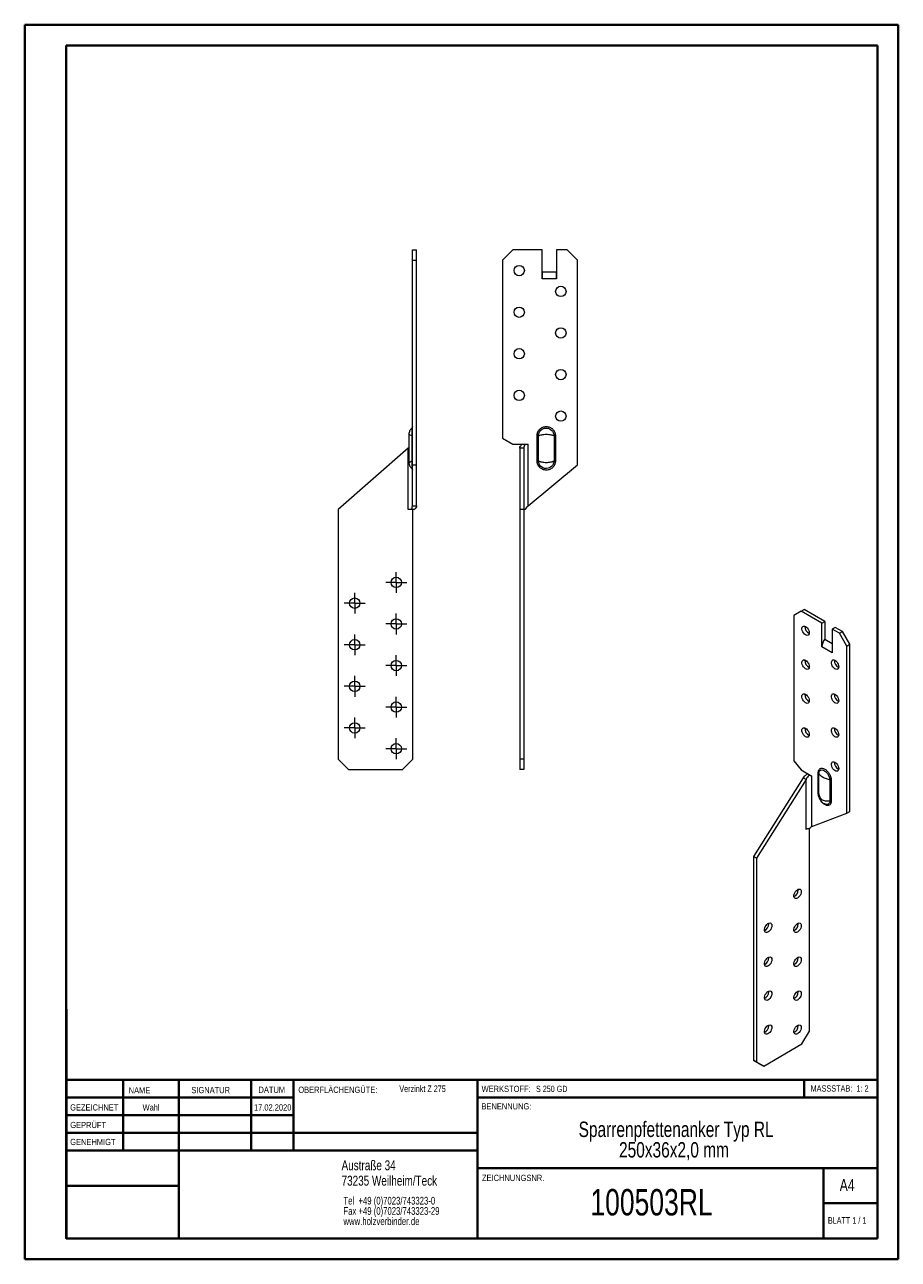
# Model space of a CAD drawing. Header units: millimetres. Extents: x 0 to 210, y 0 to 297.
import ezdxf

# ---------------------------------------------------------------- set-up
doc = ezdxf.new("R2010")
doc.units = ezdxf.units.MM
doc.styles.add('SLDTEXTSTYLE0', font='TXT', dxfattribs={"width": 0.75})
doc.styles.add('SLDTEXTSTYLE1', font='TXT', dxfattribs={"width": 0.681818})
doc.styles.add('SLDTEXTSTYLE2', font='TXT', dxfattribs={"width": 0.7})
doc.styles.add('SLDTEXTSTYLE3', font='TXT', dxfattribs={"width": 0.6875})

# ---------------------------------------------------------------- blocks, each defined once
blk = doc.blocks.new('SW_NOTE_0')
at = {"color": 0, "linetype": 'Continuous', "lineweight": 0, "char_height": 1.8521, "attachment_point": 1, "style": 'SLDTEXTSTYLE0'}
for s, insert in [('Tel  +49 (0)7023/743323-0', (0, 2.39)), ('Fax +49 (0)7023/743323-29', (0, -0.08)), ('www.holzverbinder.de', (0, -2.55))]:
    blk.add_mtext(s, dxfattribs=dict(at, insert=insert))
blk = doc.blocks.new('SW_NOTE_1')
at = {"color": 0, "linetype": 'Continuous', "lineweight": 0, "char_height": 3.7042, "attachment_point": 2, "style": 'SLDTEXTSTYLE0'}
for s, insert in [('Sparrenpfettenanker Typ RL', (32.53, 4.77)), ('250x36x2,0 mm', (32.02, -0.16))]:
    blk.add_mtext(s, dxfattribs=dict(at, insert=insert))
blk = doc.blocks.new('SW_CENTERMARKSYMBOL_0')
at = {"color": 0, "linetype": 'Continuous', "lineweight": 0}
for p, q in [((-1.25, 0), (-2.5, 0)), ((0, 0), (-1.25, 0)), ((0, 1.25), (0, 2.5)), ((0, 0), (0, 1.25)), ((0, 0), (0, -1.25)), ((0, 0), (1.25, 0)), ((1.25, 0), (2.5, 0)), ((0, -1.25), (0, -2.5))]:
    blk.add_line(p, q, dxfattribs=at)
blk = doc.blocks.new('SW_CENTERMARKSYMBOL_1')
at = {"color": 0, "linetype": 'Continuous', "lineweight": 0}
for p, q in [((-1.25, 0), (-2.5, 0)), ((0, 0), (-1.25, 0)), ((0, 1.25), (0, 2.5)), ((0, 0), (0, 1.25)), ((0, 0), (0, -1.25)), ((0, 0), (1.25, 0)), ((1.25, 0), (2.5, 0)), ((0, -1.25), (0, -2.5))]:
    blk.add_line(p, q, dxfattribs=at)
blk = doc.blocks.new('SW_CENTERMARKSYMBOL_2')
at = {"color": 0, "linetype": 'Continuous', "lineweight": 0}
for p, q in [((-1.25, 0), (-2.5, 0)), ((0, 0), (-1.25, 0)), ((0, 1.25), (0, 2.5)), ((0, 0), (0, 1.25)), ((0, 0), (0, -1.25)), ((0, 0), (1.25, 0)), ((1.25, 0), (2.5, 0)), ((0, -1.25), (0, -2.5))]:
    blk.add_line(p, q, dxfattribs=at)
blk = doc.blocks.new('SW_CENTERMARKSYMBOL_3')
at = {"color": 0, "linetype": 'Continuous', "lineweight": 0}
for p, q in [((-1.25, 0), (-2.5, 0)), ((0, 0), (-1.25, 0)), ((0, 1.25), (0, 2.5)), ((0, 0), (0, 1.25)), ((0, 0), (0, -1.25)), ((0, 0), (1.25, 0)), ((1.25, 0), (2.5, 0)), ((0, -1.25), (0, -2.5))]:
    blk.add_line(p, q, dxfattribs=at)
blk = doc.blocks.new('SW_CENTERMARKSYMBOL_4')
at = {"color": 0, "linetype": 'Continuous', "lineweight": 0}
for p, q in [((-1.25, 0), (-2.5, 0)), ((0, 0), (-1.25, 0)), ((0, 1.25), (0, 2.5)), ((0, 0), (0, 1.25)), ((0, 0), (0, -1.25)), ((0, 0), (1.25, 0)), ((1.25, 0), (2.5, 0)), ((0, -1.25), (0, -2.5))]:
    blk.add_line(p, q, dxfattribs=at)
blk = doc.blocks.new('SW_CENTERMARKSYMBOL_5')
at = {"color": 0, "linetype": 'Continuous', "lineweight": 0}
for p, q in [((-1.25, 0), (-2.5, 0)), ((0, 0), (-1.25, 0)), ((0, 1.25), (0, 2.5)), ((0, 0), (0, 1.25)), ((0, 0), (0, -1.25)), ((0, 0), (1.25, 0)), ((1.25, 0), (2.5, 0)), ((0, -1.25), (0, -2.5))]:
    blk.add_line(p, q, dxfattribs=at)
blk = doc.blocks.new('SW_CENTERMARKSYMBOL_6')
at = {"color": 0, "linetype": 'Continuous', "lineweight": 0}
for p, q in [((-1.25, 0), (-2.5, 0)), ((0, 0), (-1.25, 0)), ((0, 1.25), (0, 2.5)), ((0, 0), (0, 1.25)), ((0, 0), (0, -1.25)), ((0, 0), (1.25, 0)), ((1.25, 0), (2.5, 0)), ((0, -1.25), (0, -2.5))]:
    blk.add_line(p, q, dxfattribs=at)
blk = doc.blocks.new('SW_CENTERMARKSYMBOL_7')
at = {"color": 0, "linetype": 'Continuous', "lineweight": 0}
for p, q in [((-1.25, 0), (-2.5, 0)), ((0, 0), (-1.25, 0)), ((0, 1.25), (0, 2.5)), ((0, 0), (0, 1.25)), ((0, 0), (0, -1.25)), ((0, 0), (1.25, 0)), ((1.25, 0), (2.5, 0)), ((0, -1.25), (0, -2.5))]:
    blk.add_line(p, q, dxfattribs=at)
blk = doc.blocks.new('SW_CENTERMARKSYMBOL_8')
at = {"color": 0, "linetype": 'Continuous', "lineweight": 0}
for p, q in [((-1.25, 0), (-2.5, 0)), ((0, 0), (-1.25, 0)), ((0, 1.25), (0, 2.5)), ((0, 0), (0, 1.25)), ((0, 0), (0, -1.25)), ((0, 0), (1.25, 0)), ((1.25, 0), (2.5, 0)), ((0, -1.25), (0, -2.5))]:
    blk.add_line(p, q, dxfattribs=at)

msp = doc.modelspace()

# ---------------------------------------------------------------- linework, layer by layer
at = {"color": 7, "linetype": 'Continuous', "lineweight": 40}
for p, q in [((0.08, 0.21), (0.08, 297.21)), ((0.08, 297.21), (210.08, 297.21)), ((210.08, 0.21), (210.08, 297.21)), ((210.08, 292.21), (210.08, 297.21)), ((10.08, 292.21), (205.08, 292.21)), ((10.08, 5.21), (10.08, 292.21)), ((205.08, 5.21), (205.08, 292.21)), ((10.11, 60.37), (10.11, 5.12)), ((205.08, 43.37), (10.11, 43.37)), ((23.71, 43.37), (23.71, 26.37)), ((37.1, 43.37), (37.1, 5.12)), ((54.51, 43.37), (54.51, 26.37)), ((64.71, 26.37), (64.71, 43.37)), ((108.91, 43.37), (108.91, 5.12)), ((187.47, 39.12), (187.47, 43.37)), ((64.71, 39.1), (10.11, 39.1)), ((205.08, 39.12), (108.91, 39.12)), ((64.71, 34.87), (10.11, 34.87)), ((108.91, 30.62), (10.11, 30.62)), ((108.91, 26.37), (10.11, 26.37)), ((108.91, 22.12), (205.08, 22.12)), ((192.08, 5.21), (192.08, 22.21)), ((37.1, 17.87), (10.11, 17.87)), ((10.11, 13.71), (10.08, 13.71)), ((205.08, 13.71), (192.08, 13.71)), ((10.11, 9.46), (10.08, 9.46)), ((10.08, 5.21), (205.08, 5.21)), ((205.08, 5.21), (180.99, 5.21)), ((0.08, 0.21), (210.08, 0.21))]:
    msp.add_line(p, q, dxfattribs=at)
at = {"color": 7, "linetype": 'Continuous', "lineweight": 15}
for p, q in [((93.27, 243.05), (94.27, 243.05)), ((93.27, 240.55), (93.27, 243.05)), ((94.27, 240.55), (94.27, 243.05)), ((117.45, 243.05), (114.95, 240.55)), ((124.45, 243.05), (117.45, 243.05)), ((124.45, 236.05), (124.45, 243.05)), ((127.95, 243.05), (127.95, 236.05)), ((130.45, 243.05), (127.95, 243.05)), ((132.95, 240.55), (130.45, 243.05)), ((93.27, 191.3), (93.27, 240.55)), ((93.27, 240.55), (94.27, 240.55)), ((94.27, 191.3), (94.27, 240.55)), ((114.95, 240.55), (114.95, 197.75)), ((124.46, 237.78), (127.95, 237.78)), ((124.46, 237.78), (124.46, 236.05)), ((127.95, 236.05), (127.95, 237.78)), ((132.95, 191.3), (132.95, 240.55)), ((124.46, 236.05), (124.45, 236.05)), ((127.95, 236.05), (124.46, 236.05)), ((124.46, 236.05), (124.46, 236.05)), ((127.95, 236.05), (127.95, 236.05)), ((127.95, 236.05), (127.95, 236.05)), ((92.44, 198.69), (92.44, 191.93)), ((93.14, 198.37), (93.14, 192.25)), ((114.95, 197.75), (117.45, 196.31)), ((117.45, 196.31), (121.08, 196.31)), ((119.67, 196.3), (120.38, 196.3)), ((120.38, 196.3), (121.08, 196.3)), ((121.08, 196.31), (121.08, 196.3)), ((121.08, 181.49), (121.08, 196.3)), ((123.25, 192.25), (123.25, 198.37)), ((123.58, 192.25), (123.58, 198.37)), ((127.32, 198.37), (127.32, 192.25)), ((127.65, 198.37), (127.65, 192.25)), ((92.27, 195.31), (75.4, 180.55)), ((92.44, 195.53), (92.27, 195.31)), ((92.27, 180.55), (92.27, 195.31)), ((119.08, 195.31), (119.08, 180.55)), ((120.08, 195.31), (119.08, 195.31)), ((120.08, 195.31), (120.08, 180.55)), ((93.27, 181.49), (93.27, 191.3)), ((93.27, 191.3), (94.27, 191.3)), ((94.27, 181.49), (94.27, 191.3)), ((121.08, 181.49), (132.95, 191.3)), ((93.27, 181.49), (94.27, 181.49)), ((75.4, 180.55), (75.4, 120.55)), ((92.98, 180.55), (92.27, 180.55)), ((93.4, 180.55), (92.27, 180.55)), ((92.27, 180.55), (92.27, 180.55)), ((93.68, 180.55), (92.98, 180.55)), ((93.4, 120.55), (93.4, 180.55)), ((120.08, 180.55), (119.08, 180.55)), ((119.08, 180.55), (119.08, 120.55)), ((120.08, 180.55), (120.08, 120.55)), ((120.38, 180.55), (120.08, 180.55)), ((186.75, 156.12), (184.98, 155.1)), ((184.98, 155.1), (184.98, 120.15)), ((186.75, 156.12), (187.45, 156.53)), ((191.7, 153.26), (186.75, 156.12)), ((192.4, 153.67), (187.45, 156.53)), ((191.7, 153.26), (192.4, 153.67)), ((191.7, 147.54), (191.7, 153.26)), ((192.4, 153.67), (192.4, 149.36)), ((194.88, 152.24), (194.17, 151.83)), ((194.17, 151.83), (194.17, 146.11)), ((195.94, 150.81), (194.17, 151.83)), ((196.65, 151.22), (194.88, 152.24)), ((192.41, 149.37), (194.17, 148.35)), ((195.94, 150.81), (196.65, 151.22)), ((197.71, 147.75), (195.94, 150.81)), ((198.41, 148.16), (196.65, 151.22)), ((194.17, 146.12), (191.7, 147.54)), ((191.7, 147.54), (191.7, 147.54)), ((191.7, 147.54), (191.7, 147.54)), ((191.7, 147.54), (191.7, 147.54)), ((194.17, 146.12), (194.17, 146.24)), ((194.17, 146.12), (194.17, 146.11)), ((194.17, 146.11), (194.17, 146.12)), ((194.17, 146.11), (194.17, 146.11)), ((197.71, 147.75), (198.41, 148.16)), ((197.71, 107.54), (197.71, 147.75)), ((198.41, 107.94), (198.41, 148.16)), ((75.4, 120.55), (77.9, 118.05)), ((90.9, 118.05), (93.4, 120.55)), ((120.08, 120.55), (119.08, 120.55)), ((119.08, 120.55), (119.08, 118.05)), ((120.08, 120.55), (120.08, 118.05)), ((184.98, 120.15), (186.75, 117.95)), ((77.9, 118.05), (90.9, 118.05)), ((120.08, 118.05), (119.08, 118.05)), ((187.19, 116.06), (175.26, 97.12)), ((186.75, 117.95), (189.31, 116.47)), ((187.9, 115.66), (187.19, 116.06)), ((188.61, 116.88), (188.61, 116.63)), ((189.31, 116.47), (189.31, 116.46)), ((189.31, 104.37), (189.31, 116.46)), ((190.85, 112.27), (190.85, 117.26)), ((190.99, 112.08), (190.99, 117.08)), ((187.9, 115.66), (175.97, 96.72)), ((187.9, 103.6), (187.9, 115.66)), ((193.64, 115.55), (193.64, 110.56)), ((193.96, 115.47), (193.96, 110.47)), ((191.03, 111.86), (190.99, 112.08)), ((189.31, 104.37), (197.71, 107.54)), ((192.41, 109.78), (192.37, 109.8)), ((197.71, 107.54), (198.41, 107.94)), ((189.18, 104.26), (189.36, 104.39)), ((187.97, 103.64), (187.9, 103.6)), ((187.9, 103.6), (187.9, 103.6)), ((188.7, 55.07), (188.7, 103.85)), ((175.97, 96.72), (175.26, 97.12)), ((175.26, 97.12), (175.26, 48.13)), ((175.97, 96.72), (175.97, 47.72)), ((186.05, 89.06), (186.03, 89.24)), ((178.98, 80.9), (178.96, 81.07)), ((186.05, 80.9), (186.03, 81.07)), ((178.98, 72.73), (178.96, 72.91)), ((186.05, 72.73), (186.03, 72.91)), ((178.98, 64.57), (178.96, 64.74)), ((186.05, 64.56), (186.03, 64.74)), ((178.98, 56.4), (178.96, 56.58)), ((186.05, 56.4), (186.03, 56.58)), ((186.93, 52.01), (188.7, 55.07)), ((177.74, 46.7), (186.93, 52.01)), ((175.97, 47.72), (175.26, 48.13)), ((175.26, 48.13), (177.03, 47.11)), ((175.97, 47.72), (177.74, 46.7)), ((177.74, 46.7), (177.03, 47.11))]:
    msp.add_line(p, q, dxfattribs=at)
at = {"color": 7, "linetype": 'Continuous', "lineweight": 0}
for p, q in [((64.71, 39.12), (10.11, 39.12)), ((23.71, 5.21), (23.71, 5.12)), ((54.51, 5.21), (54.51, 5.12))]:
    msp.add_line(p, q, dxfattribs=at)
at = {"color": 7, "linetype": 'Continuous', "lineweight": 15, "flags": 128}
for points in [[(188.69, 150.91), (188.66, 150.66), (188.56, 150.46), (188.41, 150.33), (188.21, 150.28), (187.99, 150.32), (187.75, 150.44), (187.51, 150.63), (187.3, 150.88), (187.12, 151.18), (187, 151.49), (186.93, 151.79), (186.93, 152.07), (187, 152.3), (187.12, 152.46), (187.3, 152.55), (187.51, 152.56), (187.75, 152.48), (187.99, 152.32), (188.21, 152.1), (188.41, 151.82), (188.56, 151.52), (188.66, 151.21), (188.69, 150.91)], [(188.69, 142.75), (188.66, 142.49), (188.56, 142.29), (188.41, 142.16), (188.21, 142.12), (187.99, 142.16), (187.75, 142.27), (187.51, 142.47), (187.3, 142.72), (187.12, 143.01), (187, 143.32), (186.93, 143.62), (186.93, 143.9), (187, 144.13), (187.12, 144.3), (187.3, 144.39), (187.51, 144.39), (187.75, 144.31), (187.99, 144.15), (188.21, 143.93), (188.41, 143.66), (188.56, 143.35), (188.66, 143.04), (188.69, 142.75)], [(195.76, 142.75), (195.73, 142.49), (195.63, 142.29), (195.48, 142.16), (195.28, 142.12), (195.06, 142.16), (194.82, 142.28), (194.58, 142.47), (194.37, 142.72), (194.19, 143.01), (194.07, 143.32), (194, 143.63), (194, 143.9), (194.07, 144.13), (194.19, 144.3), (194.37, 144.39), (194.58, 144.39), (194.82, 144.31), (195.06, 144.15), (195.28, 143.93), (195.48, 143.66), (195.63, 143.35), (195.73, 143.04), (195.76, 142.75)], [(188.69, 134.58), (188.66, 134.33), (188.56, 134.13), (188.41, 134), (188.21, 133.95), (187.99, 133.99), (187.75, 134.11), (187.51, 134.3), (187.3, 134.55), (187.12, 134.84), (187, 135.15), (186.93, 135.46), (186.93, 135.74), (187, 135.97), (187.12, 136.13), (187.3, 136.22), (187.51, 136.23), (187.75, 136.15), (187.99, 135.99), (188.21, 135.76), (188.41, 135.49), (188.56, 135.19), (188.66, 134.88), (188.69, 134.58)], [(195.76, 134.58), (195.73, 134.33), (195.63, 134.13), (195.48, 134), (195.28, 133.95), (195.06, 133.99), (194.82, 134.11), (194.58, 134.3), (194.37, 134.55), (194.19, 134.85), (194.07, 135.15), (194, 135.46), (194, 135.74), (194.07, 135.97), (194.19, 136.13), (194.37, 136.22), (194.58, 136.23), (194.82, 136.15), (195.06, 135.99), (195.28, 135.77), (195.48, 135.49), (195.63, 135.19), (195.73, 134.88), (195.76, 134.58)], [(188.69, 126.42), (188.66, 126.16), (188.56, 125.96), (188.41, 125.83), (188.21, 125.79), (187.99, 125.82), (187.75, 125.94), (187.51, 126.14), (187.3, 126.39), (187.12, 126.68), (187, 126.99), (186.93, 127.29), (186.93, 127.57), (187, 127.8), (187.12, 127.97), (187.3, 128.06), (187.51, 128.06), (187.75, 127.98), (187.99, 127.82), (188.21, 127.6), (188.41, 127.33), (188.56, 127.02), (188.66, 126.71), (188.69, 126.42)], [(195.76, 126.42), (195.73, 126.16), (195.63, 125.96), (195.48, 125.83), (195.28, 125.79), (195.06, 125.82), (194.82, 125.94), (194.58, 126.14), (194.37, 126.39), (194.19, 126.68), (194.07, 126.99), (194, 127.29), (194, 127.57), (194.07, 127.8), (194.19, 127.97), (194.37, 128.06), (194.58, 128.06), (194.82, 127.98), (195.06, 127.82), (195.28, 127.6), (195.48, 127.33), (195.63, 127.02), (195.73, 126.71), (195.76, 126.42)], [(195.76, 118.25), (195.73, 118), (195.63, 117.8), (195.48, 117.67), (195.28, 117.62), (195.06, 117.66), (194.82, 117.78), (194.58, 117.97), (194.37, 118.22), (194.19, 118.51), (194.07, 118.82), (194, 119.13), (194, 119.41), (194.07, 119.64), (194.19, 119.8), (194.37, 119.89), (194.58, 119.9), (194.82, 119.82), (195.06, 119.66), (195.28, 119.43), (195.48, 119.16), (195.63, 118.86), (195.73, 118.55), (195.76, 118.25)], [(186.75, 88.65), (186.72, 88.36), (186.63, 88.05), (186.47, 87.74), (186.28, 87.47), (186.05, 87.25), (185.81, 87.09), (185.57, 87.01), (185.36, 87.01), (185.18, 87.1), (185.06, 87.27), (184.99, 87.5), (184.99, 87.78), (185.06, 88.08), (185.18, 88.39), (185.36, 88.68), (185.57, 88.93), (185.81, 89.13), (186.05, 89.25), (186.28, 89.28), (186.47, 89.24), (186.63, 89.11), (186.72, 88.91), (186.75, 88.65)], [(179.68, 80.49), (179.65, 80.19), (179.55, 79.88), (179.4, 79.58), (179.21, 79.31), (178.98, 79.08), (178.74, 78.92), (178.5, 78.84), (178.29, 78.85), (178.11, 78.94), (177.99, 79.1), (177.92, 79.33), (177.92, 79.61), (177.99, 79.92), (178.11, 80.23), (178.29, 80.52), (178.5, 80.77), (178.74, 80.96), (178.98, 81.08), (179.21, 81.12), (179.4, 81.07), (179.55, 80.94), (179.65, 80.74), (179.68, 80.49)], [(186.75, 80.49), (186.72, 80.19), (186.63, 79.88), (186.47, 79.58), (186.28, 79.31), (186.05, 79.08), (185.81, 78.92), (185.57, 78.84), (185.36, 78.85), (185.18, 78.94), (185.06, 79.1), (184.99, 79.33), (184.99, 79.61), (185.06, 79.92), (185.18, 80.23), (185.36, 80.52), (185.57, 80.77), (185.81, 80.96), (186.05, 81.08), (186.28, 81.12), (186.47, 81.07), (186.63, 80.94), (186.72, 80.74), (186.75, 80.49)], [(179.68, 72.32), (179.65, 72.03), (179.55, 71.72), (179.4, 71.41), (179.21, 71.14), (178.98, 70.92), (178.74, 70.76), (178.5, 70.68), (178.29, 70.68), (178.11, 70.77), (177.99, 70.94), (177.92, 71.17), (177.92, 71.45), (177.99, 71.75), (178.11, 72.06), (178.29, 72.35), (178.5, 72.6), (178.74, 72.8), (178.98, 72.92), (179.21, 72.95), (179.4, 72.91), (179.55, 72.78), (179.65, 72.58), (179.68, 72.32)], [(186.75, 72.32), (186.72, 72.03), (186.63, 71.72), (186.47, 71.41), (186.28, 71.14), (186.05, 70.92), (185.81, 70.76), (185.57, 70.68), (185.36, 70.68), (185.18, 70.77), (185.06, 70.94), (184.99, 71.17), (184.99, 71.44), (185.06, 71.75), (185.18, 72.06), (185.36, 72.35), (185.57, 72.6), (185.81, 72.79), (186.05, 72.91), (186.28, 72.95), (186.47, 72.91), (186.63, 72.78), (186.72, 72.58), (186.75, 72.32)], [(179.68, 64.16), (179.65, 63.86), (179.55, 63.55), (179.4, 63.25), (179.21, 62.98), (178.98, 62.75), (178.74, 62.59), (178.5, 62.51), (178.29, 62.52), (178.11, 62.61), (177.99, 62.77), (177.92, 63), (177.92, 63.28), (177.99, 63.59), (178.11, 63.89), (178.29, 64.19), (178.5, 64.44), (178.74, 64.63), (178.98, 64.75), (179.21, 64.79), (179.4, 64.74), (179.55, 64.61), (179.65, 64.41), (179.68, 64.16)], [(186.75, 64.16), (186.72, 63.86), (186.63, 63.55), (186.47, 63.25), (186.28, 62.97), (186.05, 62.75), (185.81, 62.59), (185.57, 62.51), (185.36, 62.52), (185.18, 62.61), (185.06, 62.77), (184.99, 63), (184.99, 63.28), (185.06, 63.58), (185.18, 63.89), (185.36, 64.19), (185.57, 64.44), (185.81, 64.63), (186.05, 64.75), (186.28, 64.79), (186.47, 64.74), (186.63, 64.61), (186.72, 64.41), (186.75, 64.16)], [(179.68, 55.99), (179.65, 55.7), (179.55, 55.39), (179.4, 55.08), (179.21, 54.81), (178.98, 54.59), (178.74, 54.43), (178.5, 54.35), (178.29, 54.35), (178.11, 54.44), (177.99, 54.61), (177.92, 54.84), (177.92, 55.11), (177.99, 55.42), (178.11, 55.73), (178.29, 56.02), (178.5, 56.27), (178.74, 56.46), (178.98, 56.58), (179.21, 56.62), (179.4, 56.58), (179.55, 56.45), (179.65, 56.25), (179.68, 55.99)], [(186.75, 55.99), (186.72, 55.7), (186.63, 55.39), (186.47, 55.08), (186.28, 54.81), (186.05, 54.58), (185.81, 54.43), (185.57, 54.35), (185.36, 54.35), (185.18, 54.44), (185.06, 54.61), (184.99, 54.84), (184.99, 55.11), (185.06, 55.42), (185.18, 55.73), (185.36, 56.02), (185.57, 56.27), (185.81, 56.46), (186.05, 56.58), (186.28, 56.62), (186.47, 56.57), (186.63, 56.45), (186.72, 56.25), (186.75, 55.99)]]:
    msp.add_lwpolyline(points, dxfattribs=at)
at = {"color": 7, "linetype": 'Continuous', "lineweight": 15}
for centre in [(118.95, 238.05), (128.95, 233.05), (118.95, 228.05), (128.95, 223.05), (118.95, 218.05), (128.95, 213.05), (118.95, 208.05), (128.95, 203.05), (89.4, 163.05), (79.4, 158.05), (89.4, 153.05), (79.4, 148.05), (89.4, 143.05), (79.4, 138.05), (89.4, 133.05), (79.4, 128.05), (89.4, 123.05)]:
    msp.add_circle(centre, 1.25, dxfattribs=at)
for centre, radius, start, end in [((189.43, 152.36), 1.79, 174.8581, 245.1365), ((194.77, 147.4), 3.07, 140.2279, 177.3607), ((189.43, 144.19), 1.79, 174.8581, 245.1365), ((196.5, 144.2), 1.79, 174.8581, 245.1365), ((189.43, 136.03), 1.79, 174.8581, 245.1365), ((196.5, 136.03), 1.79, 174.8581, 245.1365), ((189.43, 127.86), 1.79, 174.8581, 245.1365), ((196.5, 127.86), 1.79, 174.8581, 245.1365), ((196.5, 119.7), 1.79, 174.8581, 245.1365), ((188.64, 115.19), 1.44, 61.9598, 91.1441), ((188.58, 102.33), 1.44, 88.8559, 118.0402), ((184.21, 89.11), 1.83, 295.4487, 358.4492), ((177.14, 80.95), 1.83, 295.4487, 358.4492), ((184.21, 80.94), 1.83, 295.4487, 358.4492), ((177.14, 72.78), 1.83, 295.4487, 358.4492), ((184.21, 72.78), 1.83, 295.4487, 358.4492), ((177.14, 64.61), 1.83, 295.4487, 358.4492), ((184.21, 64.61), 1.83, 295.4487, 358.4492), ((177.14, 56.45), 1.83, 295.4487, 358.4492), ((184.21, 56.45), 1.83, 295.4487, 358.4492)]:
    msp.add_arc(centre, radius, start, end, dxfattribs=at)
for points, knots in [([(93.11, 200.18), (93.01, 200.08), (92.81, 199.88), (92.6, 199.51), (92.47, 199.11), (92.45, 198.83), (92.44, 198.69)], [0, 0, 0, 0, 0.250038, 0.499976, 0.749977, 1, 1, 1, 1]), ([(93.27, 200.54), (93.27, 200.51), (93.26, 200.44), (93.23, 200.34), (93.18, 200.25), (93.13, 200.2), (93.1, 200.17)], [0, 0, 0, 0, 0.250006, 0.499985, 0.749972, 1, 1, 1, 1]), ([(93.1, 200.17), (93.1, 200.15), (93.1, 200.09), (93.11, 199.68), (93.12, 199.08), (93.14, 198.61), (93.14, 198.37)], [0, 0, 0, 0, 0.248172, 0.498099, 0.748461, 1, 1, 1, 1]), ([(123.25, 198.37), (123.26, 198.4), (123.26, 198.47), (123.26, 198.58), (123.28, 198.69), (123.3, 198.83), (123.35, 199), (123.44, 199.27), (123.62, 199.59), (123.89, 199.91), (124.23, 200.18), (124.61, 200.39), (125.02, 200.51), (125.45, 200.56), (125.88, 200.52), (126.3, 200.39), (126.68, 200.19), (127.01, 199.92), (127.24, 199.64), (127.39, 199.4), (127.48, 199.2), (127.56, 199), (127.6, 198.82), (127.63, 198.65), (127.65, 198.51), (127.65, 198.41), (127.65, 198.37)], [0, 0, 0, 0, 0.015542, 0.031094, 0.046695, 0.062383, 0.093601, 0.124866, 0.187212, 0.249661, 0.312107, 0.374657, 0.437175, 0.499658, 0.562267, 0.624854, 0.687448, 0.750072, 0.812657, 0.843897, 0.875121, 0.906342, 0.937585, 0.958431, 0.979205, 1, 1, 1, 1]), ([(123.58, 198.37), (123.6, 198.69), (123.69, 199.01), (124.21, 199.85), (124.88, 200.21), (126.01, 200.15), (126.45, 199.95), (126.98, 199.42), (127.13, 199.17), (127.28, 198.73), (127.31, 198.55), (127.32, 198.37)], [-1.367779, -1.367779, -1.367779, -1.367779, -1.139757, -1.139757, -0.660146, -0.660146, -0.332632, -0.332632, -0.127935, -0.127935, 0, 0, 0, 0]), ([(92.44, 198.69), (92.44, 198.69), (92.46, 198.68), (92.54, 198.64), (92.6, 198.62), (92.79, 198.53), (92.97, 198.45), (93.14, 198.37)], [0, 0, 0, 0, 0.25, 0.25, 0.5, 0.5, 1, 1, 1, 1]), ([(119.08, 195.31), (119.08, 195.48), (119.14, 195.64), (119.34, 195.97), (119.48, 196.14), (119.67, 196.3)], [0, 0, 0, 0, 0.5, 0.5, 1, 1, 1, 1]), ([(120.38, 196.3), (120.28, 196.14), (120.21, 195.97), (120.11, 195.64), (120.08, 195.48), (120.08, 195.31)], [0, 0, 0, 0, 0.5, 0.5, 1, 1, 1, 1]), ([(123.58, 198.37), (123.69, 198.41), (123.8, 198.45), (124.05, 198.53), (124.2, 198.56), (124.51, 198.62), (124.69, 198.64), (125.06, 198.68), (125.26, 198.69), (125.65, 198.69), (125.85, 198.68), (126.22, 198.64), (126.39, 198.62), (126.87, 198.53), (127.12, 198.45), (127.32, 198.37)], [0, 0, 0, 0, 0.125, 0.125, 0.25, 0.25, 0.375, 0.375, 0.5, 0.5, 0.625, 0.625, 0.75, 0.75, 1, 1, 1, 1]), ([(92.44, 191.93), (92.44, 191.93), (92.44, 191.93), (92.45, 191.93), (92.46, 191.94), (92.48, 191.94), (92.5, 191.95), (92.52, 191.96), (92.55, 191.97), (92.58, 191.99), (92.62, 192.01), (92.68, 192.03), (92.76, 192.07), (92.87, 192.12), (93, 192.18), (93.1, 192.22), (93.14, 192.25)], [0, 0, 0, 0, 0.054559, 0.109101, 0.163644, 0.218202, 0.272791, 0.327428, 0.382128, 0.436908, 0.491782, 0.546767, 0.659905, 0.773068, 0.886388, 1, 1, 1, 1]), ([(92.44, 191.93), (92.45, 191.79), (92.47, 191.51), (92.6, 191.1), (92.81, 190.73), (93.01, 190.53), (93.11, 190.43)], [0, 0, 0, 0, 0.2500232, 0.5000239, 0.7499622, 1, 1, 1, 1]), ([(93.14, 192.25), (93.14, 192.01), (93.12, 191.53), (93.11, 190.93), (93.1, 190.52), (93.1, 190.47), (93.1, 190.44)], [0, 0, 0, 0, 0.2515378, 0.5018988, 0.7518249, 1, 1, 1, 1]), ([(93.1, 190.44), (93.13, 190.42), (93.18, 190.37), (93.23, 190.27), (93.26, 190.17), (93.27, 190.1), (93.27, 190.07)], [0, 0, 0, 0, 0.250028, 0.500015, 0.749994, 1, 1, 1, 1]), ([(127.65, 192.25), (127.65, 192.21), (127.65, 192.14), (127.64, 192.03), (127.63, 191.93), (127.6, 191.79), (127.56, 191.61), (127.48, 191.41), (127.39, 191.22), (127.24, 190.97), (127.01, 190.7), (126.68, 190.42), (126.3, 190.22), (125.88, 190.1), (125.45, 190.05), (125.02, 190.1), (124.61, 190.23), (124.23, 190.43), (123.89, 190.7), (123.62, 191.03), (123.44, 191.34), (123.35, 191.61), (123.3, 191.8), (123.27, 191.96), (123.26, 192.1), (123.26, 192.2), (123.25, 192.25)], [0, 0, 0, 0, 0.015588, 0.031162, 0.046759, 0.062419, 0.093624, 0.124883, 0.156068, 0.187346, 0.249931, 0.312555, 0.375148, 0.437735, 0.500343, 0.562826, 0.625344, 0.687893, 0.750338, 0.81275, 0.875133, 0.906362, 0.93762, 0.958499, 0.979262, 1, 1, 1, 1]), ([(123.58, 192.25), (123.61, 192.23), (123.67, 192.21), (123.76, 192.18), (123.85, 192.15), (123.95, 192.12), (124.04, 192.09), (124.15, 192.07), (124.25, 192.04), (124.49, 192), (124.89, 191.94), (125.45, 191.92), (126.02, 191.94), (126.45, 192), (126.76, 192.07), (126.96, 192.12), (127.15, 192.18), (127.26, 192.22), (127.32, 192.25)], [0, 0, 0, 0, 0.028494, 0.056928, 0.085311, 0.113651, 0.141957, 0.170237, 0.198498, 0.226751, 0.363765, 0.500026, 0.636297, 0.773164, 0.829788, 0.886424, 0.943139, 1, 1, 1, 1]), ([(127.32, 192.25), (127.31, 192.07), (127.28, 191.89), (127.13, 191.44), (126.98, 191.2), (126.45, 190.67), (126.01, 190.47), (124.88, 190.41), (124.21, 190.76), (123.69, 191.61), (123.6, 191.93), (123.58, 192.25)], [-1.367769, -1.367769, -1.367769, -1.367769, -1.239834, -1.239834, -1.035137, -1.035137, -0.707623, -0.707623, -0.228012, -0.228012, 0, 0, 0, 0]), ([(92.98, 180.55), (93.07, 180.71), (93.14, 180.86), (93.24, 181.18), (93.27, 181.33), (93.27, 181.49)], [0, 0, 0, 0, 0.5, 0.5, 1, 1, 1, 1]), ([(94.27, 181.49), (94.27, 181.33), (94.22, 181.18), (94.02, 180.86), (93.87, 180.71), (93.68, 180.55)], [0, 0, 0, 0, 0.5, 0.5, 1, 1, 1, 1]), ([(120.38, 180.55), (120.47, 180.71), (120.58, 180.86), (120.82, 181.18), (120.95, 181.33), (121.08, 181.49)], [0, 0, 0, 0, 0.5, 0.5, 1, 1, 1, 1]), ([(187.19, 116.06), (187.4, 116.3), (187.73, 116.68), (188.16, 116.94), (188.33, 117.03)], [0, 0, 0, 0, 0.608935, 1, 1, 1, 1]), ([(188.61, 116.63), (188.48, 116.5), (188.34, 116.35), (188.1, 116.02), (187.99, 115.84), (187.9, 115.66)], [0, 0, 0, 0, 0.5, 0.5, 1, 1, 1, 1]), ([(190.85, 117.26), (190.85, 117.29), (190.85, 117.35), (190.86, 117.43), (190.87, 117.51), (190.88, 117.62), (190.91, 117.74), (190.98, 117.92), (191.1, 118.11), (191.3, 118.27), (191.54, 118.35), (191.81, 118.36), (192.1, 118.29), (192.4, 118.16), (192.71, 117.95), (193, 117.67), (193.27, 117.35), (193.51, 117), (193.67, 116.68), (193.77, 116.41), (193.84, 116.22), (193.89, 116.02), (193.92, 115.85), (193.94, 115.71), (193.95, 115.59), (193.96, 115.51), (193.96, 115.47)], [0, 0, 0, 0, 0.015542, 0.031094, 0.046695, 0.062383, 0.093601, 0.124866, 0.187212, 0.249661, 0.312107, 0.374657, 0.437175, 0.499658, 0.562267, 0.624854, 0.687448, 0.750072, 0.812657, 0.843897, 0.875121, 0.906342, 0.937585, 0.958431, 0.979205, 1, 1, 1, 1]), ([(190.99, 117.08), (191, 117.33), (191.06, 117.55), (191.41, 118.02), (191.88, 118.03), (192.68, 117.52), (193, 117.18), (193.37, 116.54), (193.49, 116.28), (193.6, 115.86), (193.63, 115.7), (193.64, 115.55)], [-1.367779, -1.367779, -1.367779, -1.367779, -1.139757, -1.139757, -0.660146, -0.660146, -0.332632, -0.332632, -0.127935, -0.127935, 0, 0, 0, 0]), ([(190.99, 117.08), (191, 117.04), (191.02, 116.99), (191.09, 116.88), (191.13, 116.82), (191.26, 116.68), (191.34, 116.61), (191.55, 116.45), (191.68, 116.37), (191.96, 116.21), (192.11, 116.13), (192.43, 115.98), (192.59, 115.91), (193.07, 115.73), (193.37, 115.63), (193.64, 115.55)], [0, 0, 0, 0, 0.125, 0.125, 0.25, 0.25, 0.375, 0.375, 0.5, 0.5, 0.625, 0.625, 0.75, 0.75, 1, 1, 1, 1]), ([(193.96, 110.47), (193.96, 110.44), (193.96, 110.38), (193.95, 110.3), (193.94, 110.22), (193.92, 110.12), (193.89, 109.99), (193.84, 109.86), (193.77, 109.74), (193.67, 109.6), (193.51, 109.46), (193.27, 109.38), (193, 109.37), (192.71, 109.44), (192.4, 109.58), (192.1, 109.79), (191.81, 110.06), (191.54, 110.38), (191.3, 110.74), (191.1, 111.12), (190.98, 111.45), (190.91, 111.71), (190.88, 111.88), (190.86, 112.03), (190.85, 112.15), (190.85, 112.23), (190.85, 112.27)], [0, 0, 0, 0, 0.015588, 0.031162, 0.046759, 0.062419, 0.093624, 0.124883, 0.156068, 0.187346, 0.249931, 0.312555, 0.375148, 0.437735, 0.500343, 0.562826, 0.625344, 0.687893, 0.750338, 0.81275, 0.875133, 0.906362, 0.93762, 0.958499, 0.979262, 1, 1, 1, 1]), ([(190.99, 112.08), (191, 112.05), (191, 111.99), (191.02, 111.89), (191.04, 111.81), (191.06, 111.72), (191.09, 111.63), (191.12, 111.55), (191.16, 111.47), (191.25, 111.29), (191.44, 111.03), (191.8, 110.76), (192.24, 110.57), (192.65, 110.49), (192.97, 110.48), (193.19, 110.49), (193.41, 110.51), (193.56, 110.54), (193.64, 110.56)], [0, 0, 0, 0, 0.028494, 0.056928, 0.085311, 0.113651, 0.141957, 0.170237, 0.198498, 0.226751, 0.363765, 0.500026, 0.636297, 0.773164, 0.829788, 0.886424, 0.943139, 1, 1, 1, 1]), ([(191.02, 111.86), (191.02, 111.77), (191.05, 111.46), (191.2, 111.04), (191.43, 110.6), (191.7, 110.26), (192.04, 109.96), (192.3, 109.82), (192.43, 109.75)], [0, 0, 0, 0, 0.1016238, 0.3442111, 0.4928104, 0.6562807, 0.8291549, 1, 1, 1, 1]), ([(193.64, 110.56), (193.61, 110.37), (193.54, 110), (193.23, 109.69), (192.83, 109.6), (192.53, 109.73), (192.41, 109.78)], [0, 0, 0, 0, 0.267482, 0.533712, 0.799479, 1, 1, 1, 1]), ([(192.33, 109.81), (192.31, 109.82), (192.29, 109.82), (192.26, 109.85), (192.24, 109.86)], [0, 0, 0, 0, 0.4958728, 1, 1, 1, 1]), ([(188.61, 103.77), (188.74, 103.9), (188.87, 104.01), (189.11, 104.21), (189.22, 104.29), (189.31, 104.37)], [0, 0, 0, 0, 0.5, 0.5, 1, 1, 1, 1])]:
    msp.add_open_spline(points, degree=3, knots=knots, dxfattribs=at)
for points in [[(93.14, 198.37), (93.18, 198.37), (93.25, 198.37), (93.27, 198.37), (93.27, 198.37)], [(123.25, 198.37), (123.31, 198.37), (123.44, 198.37), (123.54, 198.37), (123.58, 198.37)], [(127.32, 198.37), (127.36, 198.37), (127.47, 198.37), (127.59, 198.37), (127.65, 198.37)], [(93.27, 192.25), (93.27, 192.25), (93.25, 192.25), (93.18, 192.25), (93.14, 192.25)], [(123.25, 192.25), (123.38, 192.25), (123.49, 192.25), (123.58, 192.25)], [(127.65, 192.25), (127.59, 192.25), (127.47, 192.25), (127.36, 192.25), (127.32, 192.25)], [(190.85, 117.26), (190.89, 117.24), (190.96, 117.18), (190.99, 117.11), (190.99, 117.08)], [(193.64, 115.55), (193.7, 115.55), (193.81, 115.53), (193.91, 115.49), (193.96, 115.47)], [(190.85, 112.27), (190.93, 112.22), (190.99, 112.15), (190.99, 112.08)], [(193.96, 110.47), (193.91, 110.5), (193.81, 110.54), (193.7, 110.55), (193.64, 110.56)]]:
    msp.add_open_spline(points, degree=3, dxfattribs=at)

# ---------------------------------------------------------------- block references
at = {"color": 7, "linetype": 'Continuous', "lineweight": 0}
for name, p in [('SW_CENTERMARKSYMBOL_0', (89.4, 163.05)), ('SW_CENTERMARKSYMBOL_4', (79.4, 158.05)), ('SW_CENTERMARKSYMBOL_1', (89.4, 153.05)), ('SW_CENTERMARKSYMBOL_5', (79.4, 148.05)), ('SW_CENTERMARKSYMBOL_2', (89.4, 143.05)), ('SW_CENTERMARKSYMBOL_6', (79.4, 138.05)), ('SW_CENTERMARKSYMBOL_3', (89.4, 133.05)), ('SW_CENTERMARKSYMBOL_8', (79.4, 128.05)), ('SW_CENTERMARKSYMBOL_7', (89.4, 123.05)), ('SW_NOTE_1', (124.14, 28.57)), ('SW_NOTE_0', (76.7, 12.85))]:
    msp.add_blockref(name, p, dxfattribs=at)

# ---------------------------------------------------------------- texts
for s, insert, char_height, attachment_point, style in [('NAME', (25.07, 41.62), 1.5, 1, 'SLDTEXTSTYLE0'), ('SIGNATUR', (40.14, 41.68), 1.5, 1, 'SLDTEXTSTYLE0'), ('DATUM', (56.28, 41.74), 1.5, 1, 'SLDTEXTSTYLE0'), ('OBERFLÄCHENGÜTE:', (65.86, 41.74), 1.5, 1, 'SLDTEXTSTYLE0'), ('Verzinkt Z 275', (90.14, 42.03), 1.5875, 1, 'SLDTEXTSTYLE0'), ('WERKSTOFF:', (109.91, 41.96), 1.5, 1, 'SLDTEXTSTYLE0'), ('S 250 GD', (122.99, 41.96), 1.5, 1, 'SLDTEXTSTYLE3'), ('MASSSTAB:  1: 2', (188.99, 42.07), 1.5, 1, 'SLDTEXTSTYLE2'), ('GEZEICHNET', (11, 37.51), 1.5, 1, 'SLDTEXTSTYLE0'), ('Wahl', (30.46, 37.5), 1.499, 2, 'SLDTEXTSTYLE0'), ('17.02.2020', (59.69, 37.5), 1.499, 2, 'SLDTEXTSTYLE0'), ('BENENNUNG:', (109.88, 37.77), 1.5, 1, 'SLDTEXTSTYLE0'), ('GEPRÜFT', (11.03, 33.28), 1.5, 1, 'SLDTEXTSTYLE0'), ('GENEHMIGT', (11.02, 29.19), 1.5, 1, 'SLDTEXTSTYLE0'), ('Austraße 34', (76.25, 24.02), 2.3813, 1, 'SLDTEXTSTYLE0'), ('73235 Weilheim/Teck', (76.25, 20.32), 2.3813, 1, 'SLDTEXTSTYLE0'), ('ZEICHNUNGSNR.', (110, 20.55), 1.5, 1, 'SLDTEXTSTYLE0'), ('A4', (196, 19.52), 2.91, 1, 'SLDTEXTSTYLE0'), ('100503RL', (150.76, 17.12), 6.35, 2, 'SLDTEXTSTYLE0'), ('BLATT 1 / 1', (193.16, 10.36), 1.5875, 1, 'SLDTEXTSTYLE1')]:
    msp.add_mtext(s, dxfattribs=dict(at, insert=insert, char_height=char_height, attachment_point=attachment_point, style=style))

doc.saveas('drawing.dxf')
